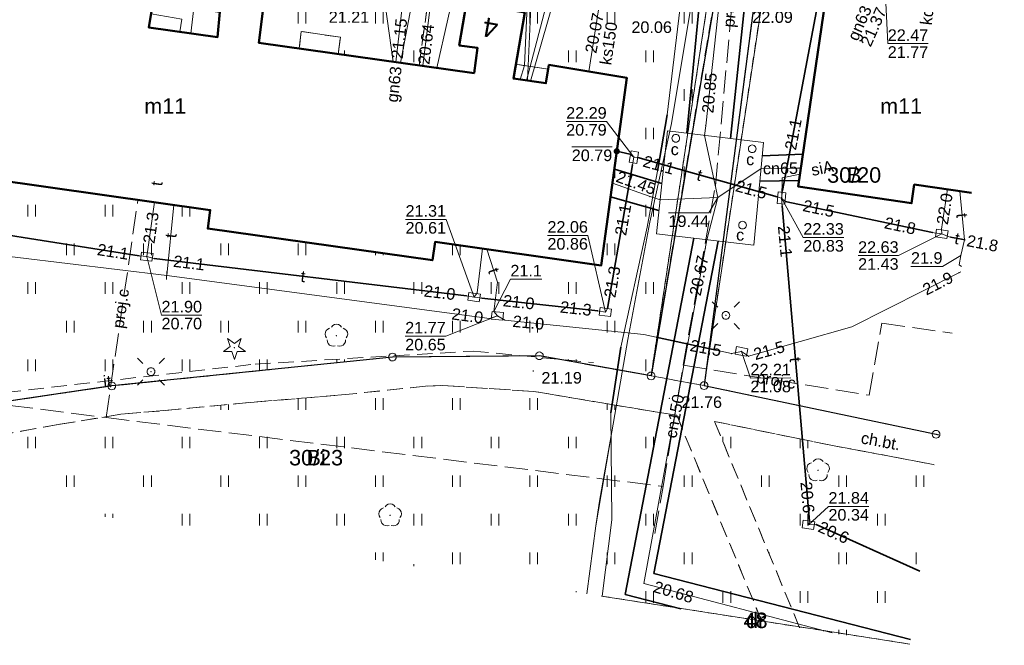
# Model space of a CAD drawing. Extents: x 7395144 to 7395446, y 6007497 to 6007827.
# Tile 15 of 62: x 7395374 to 7395438, y 6007497 to 6007538. Entities that reach past the tile are written whole.
import ezdxf
from ezdxf.enums import TextEntityAlignment as Align

# ---------------------------------------------------------------- set-up
doc = ezdxf.new("R2010")
doc.units = 0
doc.header["$PDSIZE"] = 0.75
for name, pattern in [('PRZER1-1', [2, 1, -1]), ('PRZER2-1', [3, 2, -1]), ('PRZER3-1', [4, 3, -1])]:
    doc.linetypes.add(name, pattern=pattern)
doc.layers.get('0').update_dxf_attribs({"linetype": 'CONTINUOUS', "lineweight": 13})
for name, color, linetype, lineweight in [('GEPADR_O', 7, 'CONTINUOUS', 18), ('GEPPGD', 7, 'CONTINUOUS', 18), ('GESBZO', 7, 'CONTINUOUS', 50), ('GESBZO_O', 7, 'CONTINUOUS', 50), ('GESDZI', 7, 'CONTINUOUS', 18), ('GESDZI_O', 7, 'CONTINUOUS', 18), ('GSLKRW', 7, 'CONTINUOUS', 25), ('GSLTZI', 7, 'PRZER2-1', 18), ('GSLTZI_O', 7, 'PRZER2-1', 18), ('GSPWPS', 7, 'CONTINUOUS', 13), ('GSPWPS_O', 7, 'CONTINUOUS', 13), ('GSSIIN', 7, 'CONTINUOUS', 18), ('GSSKOD', 7, 'PRZER2-1', 18), ('GSSKOD_O', 7, 'PRZER2-1', 18), ('GSSUTR', 7, 'PRZER2-1', 18), ('GULLOB', 7, 'CONTINUOUS', 35), ('GULSPR', 7, 'CONTINUOUS', 18), ('GULSPR_O', 7, 'CONTINUOUS', 18), ('GUPELA', 7, 'CONTINUOUS', 18), ('GUPIKP', 7, 'CONTINUOUS', 18), ('GUPIWZ', 7, 'CONTINUOUS', 18), ('GUPIWZ_O', 7, 'CONTINUOUS', 18), ('GUPPRZ', 7, 'CONTINUOUS', 18), ('GUPPRZ_O', 7, 'CONTINUOUS', 18), ('GUPZCP', 7, 'CONTINUOUS', 18), ('GUSIKP', 7, 'CONTINUOUS', 18)]:
    doc.layers.add(name, color=color, linetype=linetype, lineweight=lineweight)
for name, color, linetype, lineweight, true_color in [('GESUZY', 7, 'PRZER1-1', 18, 0x008000), ('GESUZY_O', 7, 'PRZER1-1', 18, 0x008000), ('GSPRDI', 7, 'CONTINUOUS', 18, 0x008000), ('GSPRDL', 7, 'CONTINUOUS', 18, 0x008000), ('GULCPR', 7, 'CONTINUOUS', 18, 0xd200d2), ('GULCPR_O', 7, 'CONTINUOUS', 18, 0xd200d2), ('GULEPR', 1, 'CONTINUOUS', 18, 0xff0000), ('GULGPR', 7, 'CONTINUOUS', 18, 0xbfbf00), ('GULGPR_O', 7, 'CONTINUOUS', 18, 0xbfbf00), ('GULKPR', 7, 'CONTINUOUS', 18, 0x803300), ('GULKPR_O', 7, 'CONTINUOUS', 18, 0x803300), ('GULTPR', 7, 'CONTINUOUS', 18, 0xff9100), ('GULTPR_O', 7, 'CONTINUOUS', 18, 0xff9100), ('GULWPR', 5, 'CONTINUOUS', 18, 0x0000ff), ('GUPTUT', 7, 'CONTINUOUS', 18, 0xff9100)]:
    doc.layers.add(name, color=color, linetype=linetype, lineweight=lineweight, true_color=true_color)
doc.styles.add('GEO-INFO', font='arial.ttf')
pattern_1 = [(90, (7390000, 6000000), (-2.5, 2.5), [0.75, -4.25]), (90, (7390000.5, 6000000), (-2.5, 2.5), [0.75, -4.25])]

# ---------------------------------------------------------------- blocks, each defined once
blk = doc.blocks.new('KOLO')
blk.add_hatch(color=0).paths.add_polyline_path([(-0.5, 0), (-0.482963, -0.12941), (-0.433013, -0.25), (-0.353553, -0.353553), (-0.25, -0.433013), (-0.12941, -0.482963), (0, -0.5), (0.12941, -0.482963), (0.25, -0.433013), (0.353553, -0.353553), (0.433013, -0.25), (0.482963, -0.12941), (0.5, 0), (0.482963, 0.12941), (0.433013, 0.25), (0.353553, 0.353553), (0.25, 0.433013), (0.12941, 0.482963), (0, 0.5), (-0.12941, 0.482963), (-0.25, 0.433013), (-0.353553, 0.353553), (-0.433013, 0.25), (-0.482963, 0.12941)])
blk = doc.blocks.new('SPDLP')
blk.add_hatch(color=0).paths.add_polyline_path([(0, -0.09), (0.027812, -0.085595), (0.052901, -0.072812), (0.072812, -0.052901), (0.085595, -0.027812), (0.09, 0), (0.085595, 0.027812), (0.072812, 0.052901), (0.052901, 0.072812), (0.027812, 0.085595), (0, 0.09), (-0.027812, 0.085595), (-0.052901, 0.072812), (-0.072812, 0.052901), (-0.085595, 0.027812), (-0.09, 0), (-0.085595, -0.027812), (-0.072812, -0.052901), (-0.052901, -0.072812), (-0.027812, -0.085595)])
at = {"color": 0}
for points in [[(-0.648554, 1.126667), (-0.481106, 1.325358), (-0.255912, 1.454989), (0, 1.5), (0.255912, 1.454989), (0.481106, 1.325358), (0.648554, 1.126667)], [(-1.271938, -0.268652), (-1.40916, -0.048001), (-1.462858, 0.20623), (-1.426585, 0.463525), (-1.304695, 0.693003), (-1.11182, 0.867117), (-0.871109, 0.964971)], [(0.871109, 0.964971), (1.11182, 0.867117), (1.304695, 0.693003), (1.426585, 0.463525), (1.462858, 0.20623), (1.40916, -0.048001), (1.271938, -0.268652)], [(-0.137547, -1.292703), (-0.389802, -1.355024), (-0.648184, -1.327532), (-0.881678, -1.213525), (-1.062258, -1.026689), (-1.168249, -0.78945), (-1.186929, -0.530282)], [(1.186929, -0.530282), (1.168249, -0.78945), (1.062258, -1.026689), (0.881678, -1.213525), (0.648184, -1.327532), (0.389802, -1.355024), (0.137547, -1.292703)]]:
    blk.add_lwpolyline(points, dxfattribs=at)
blk = doc.blocks.new('SPDIP')
blk.add_hatch(color=0).paths.add_polyline_path([(0, -0.09), (0.027812, -0.085595), (0.052901, -0.072812), (0.072812, -0.052901), (0.085595, -0.027812), (0.09, 0), (0.085595, 0.027812), (0.072812, 0.052901), (0.052901, 0.072812), (0.027812, 0.085595), (0, 0.09), (-0.027812, 0.085595), (-0.052901, 0.072812), (-0.072812, 0.052901), (-0.085595, 0.027812), (-0.09, 0), (-0.085595, -0.027812), (-0.072812, -0.052901), (-0.052901, -0.072812), (-0.027812, -0.085595)])
at = {"color": 0}
blk.add_lwpolyline([(0.544942, 0.177062), (1.426676, -0.463555), (0.336792, -0.463555), (0, -1.500096), (-0.336792, -0.463555), (-1.426676, -0.463555), (-0.544942, 0.177062), (-0.881734, 1.213603), (0, 0.572986), (0.881734, 1.213603)], close=True, dxfattribs=at)
blk = doc.blocks.new('SUEO')
blk.add_hatch(color=0).paths.add_polyline_path([(-0.002174, 0.089974), (0.023762, 0.086807), (0.042561, 0.0793), (0.060131, 0.066965), (0.076266, 0.047786), (0.086234, 0.025762), (0.089972, 0.002226), (0.088646, -0.015553), (0.081114, -0.038994), (0.066834, -0.060276), (0.049699, -0.075033), (0.027576, -0.085671), (0.004027, -0.08991), (-0.019639, -0.087831), (-0.040932, -0.080154), (-0.059082, -0.067892), (-0.073734, -0.051607), (-0.08374, -0.032979), (-0.089221, -0.011817), (-0.089063, 0.012951), (-0.082571, 0.035806), (-0.069528, 0.057148), (-0.048957, 0.075519), (-0.026898, 0.085887)])
at = {"color": 0}
for points in [[(-1.767767, 1.767767), (-1.06066, 1.06066)], [(1.767767, 1.767767), (1.06066, 1.06066)], [(-1.767767, -1.767767), (-1.06066, -1.06066)], [(1.767767, -1.767767), (1.06066, -1.06066)]]:
    blk.add_lwpolyline(points, dxfattribs=at)
blk = doc.blocks.new('POINT')
at = {"color": 0}
blk.add_point((0, 0), dxfattribs=at)
blk = doc.blocks.new('OKRAG_PELNY')
at = {"color": 0}
blk.add_lwpolyline([(0, 0.5), (0.12941, 0.482963), (0.25, 0.433013), (0.353553, 0.353553), (0.433013, 0.25), (0.482963, 0.12941), (0.5, 0), (0.482963, -0.12941), (0.433013, -0.25), (0.353553, -0.353553), (0.25, -0.433013), (0.12941, -0.482963), (0, -0.5), (-0.12941, -0.482963), (-0.25, -0.433013), (-0.353553, -0.353553), (-0.433013, -0.25), (-0.482963, -0.12941), (-0.5, 0), (-0.482963, 0.12941), (-0.433013, 0.25), (-0.353553, 0.353553), (-0.25, 0.433013), (-0.12941, 0.482963)], close=True, dxfattribs=at)
blk = doc.blocks.new('PROSTOKAT1_5-1_PELNY')
at = {"color": 0}
blk.add_lwpolyline([(0.75, -0.5), (-0.75, -0.5), (-0.75, 0.5), (0.75, 0.5)], close=True, dxfattribs=at)
blk = doc.blocks.new('PION_C')
at = {"color": 0}
blk.add_lwpolyline([(0, 0.5), (0, -0.5)], dxfattribs=at)
blk = doc.blocks.new('EPPGN')
blk.add_hatch(color=0).paths.add_polyline_path([(0, -0.09), (0.027812, -0.085595), (0.052901, -0.072812), (0.072812, -0.052901), (0.085595, -0.027812), (0.09, 0), (0.085595, 0.027812), (0.072812, 0.052901), (0.052901, 0.072812), (0.027812, 0.085595), (0, 0.09), (-0.027812, 0.085595), (-0.052901, 0.072812), (-0.072812, 0.052901), (-0.085595, 0.027812), (-0.09, 0), (-0.085595, -0.027812), (-0.072812, -0.052901), (-0.052901, -0.072812), (-0.027812, -0.085595)])
blk = doc.blocks.new('EPPGS')
at = {"color": 0}
blk.add_lwpolyline([(0, 0.5), (0.154508, 0.475528), (0.293893, 0.404508), (0.404508, 0.293893), (0.475528, 0.154508), (0.5, 0), (0.475528, -0.154508), (0.404508, -0.293893), (0.293893, -0.404508), (0.154508, -0.475528), (0, -0.5), (-0.154508, -0.475528), (-0.293893, -0.404508), (-0.404508, -0.293893), (-0.475528, -0.154508), (-0.5, 0), (-0.475528, 0.154508), (-0.404508, 0.293893), (-0.293893, 0.404508), (-0.154508, 0.475528)], close=True, dxfattribs=at)

msp = doc.modelspace()

# ---------------------------------------------------------------- hatches: boundary and pattern name
at = {"layer": 'GSSUTR', "linetype": 'Continuous', "lineweight": 18}
h = msp.add_hatch(dxfattribs=at)
h.set_pattern_fill('PTTU04', scale=0.5, style=0)
h.set_pattern_definition(pattern_1)
h.paths.add_polyline_path([(7395408.11, 6007544.69), (7395407.82, 6007544.43), (7395407.17, 6007538.22), (7395406.598, 6007534.86), (7395408.694, 6007534.549), (7395408.74, 6007534.82), (7395413.78, 6007533.99), (7395412.12, 6007521.84), (7395401.37, 6007523.36), (7395401.2, 6007522.17), (7395386.65, 6007524.23), (7395386.82, 6007525.42), (7395365.66, 6007528.42), (7395365.5, 6007527.24), (7395356.93, 6007528.45), (7395358.76, 6007540.72), (7395364.471, 6007539.914), (7395365.433, 6007546.082), (7395365.472, 6007546.236), (7395366.56, 6007550.56), (7395364.62, 6007550.82), (7395356.201, 6007543.449), (7395353.857, 6007541.397), (7395352.588, 6007532.833), (7395352.05, 6007529.2), (7395351.887, 6007528.09), (7395350.87, 6007521.16), (7395350.53, 6007520.29), (7395351.91, 6007519.31), (7395353.16, 6007517.86), (7395353.86, 6007516.15), (7395353.95, 6007513.81), (7395353.12, 6007512.03), (7395351.6, 6007510.18), (7395351.503, 6007510.131), (7395353.382, 6007509.83), (7395359.8, 6007510.99), (7395380.44, 6007514.04), (7395398.61, 6007515.91), (7395408.12, 6007515.99), (7395415.35, 6007514.69), (7395419.51, 6007539.38), (7395419.96, 6007543.05)], flags=0)
h = msp.add_hatch(dxfattribs=at)
h.set_pattern_fill('PTTU04', scale=0.5, style=0)
h.set_pattern_definition(pattern_1)
h.paths.add_polyline_path([(7395391.45, 6007547.07), (7395390.5, 6007540.56), (7395389.96, 6007536.24), (7395392.569, 6007535.875), (7395392.71, 6007536.98), (7395395.24, 6007536.61), (7395395.09, 6007535.522), (7395400.338, 6007534.787), (7395401.26, 6007541.531), (7395403.283, 6007543.284), (7395404.41, 6007545.29)], flags=0)
h = msp.add_hatch(dxfattribs=at)
h.set_pattern_fill('PTTU04', scale=0.5, style=0)
h.set_pattern_definition(pattern_1)
h.paths.add_polyline_path([(7395417.012, 6007512.137), (7395412.52, 6007512.882), (7395407.755, 6007513.685), (7395401.874, 6007514.062), (7395400.752, 6007514.017), (7395395.307, 6007513.456), (7395389.406, 6007512.969), (7395383.809, 6007512.442), (7395381.025, 6007512.202), (7395376.973, 6007511.544), (7395368.655, 6007510.036), (7395360.762, 6007508.651), (7395422.524, 6007498.778)], flags=0)
h = msp.add_hatch(dxfattribs=at)
h.set_pattern_fill('PTTU04', scale=0.5, style=0)
h.set_pattern_definition(pattern_1)
h.paths.add_polyline_path([(7395433.604, 6007508.957), (7395430.682, 6007509.513), (7395427.307, 6007510.143), (7395424.438, 6007510.722), (7395419.458, 6007511.737), (7395424.966, 6007498.387), (7395432.081, 6007497.25), (7395433.683, 6007508.941)], flags=0)

# ---------------------------------------------------------------- linework, layer by layer
at = {"color": 7, "linetype": 'Continuous', "lineweight": 13, "elevation": 100, "flags": 128}
msp.add_lwpolyline([(7395400, 6007502.378), (7395400, 6007502.5)], dxfattribs=at)
at = {"layer": 'GESBZO', "color": 7, "linetype": 'Continuous', "lineweight": 50, "elevation": 10.18}
for points in [[(7395373.13, 6007539.9), (7395383.03, 6007538.43), (7395382.85, 6007537.24), (7395387.29, 6007536.62), (7395387.43, 6007538.26), (7395386.24, 6007538.42), (7395386.67, 6007541.2), (7395390.5, 6007540.56), (7395389.96, 6007536.24), (7395403.89, 6007534.29), (7395404.12, 6007535.92), (7395402.93, 6007536.07), (7395403.41, 6007538.84), (7395407.17, 6007538.22), (7395406.44, 6007533.93), (7395408.54, 6007533.63), (7395408.74, 6007534.82), (7395413.78, 6007533.99), (7395412.12, 6007521.84), (7395401.37, 6007523.36), (7395401.2, 6007522.17), (7395386.65, 6007524.23), (7395386.82, 6007525.42), (7395365.66, 6007528.42)], [(7395436.097, 6007526.548), (7395432.39, 6007527.07), (7395432.21, 6007525.87), (7395424.88, 6007526.94), (7395426.63, 6007539.05)]]:
    msp.add_lwpolyline(points, dxfattribs=at)
at = {"layer": 'GESDZI', "color": 7, "linetype": 'Continuous', "lineweight": 18, "elevation": 10.22}
for points in [[(7395353.382, 6007509.83), (7395359.8, 6007510.99), (7395380.44, 6007514.04), (7395398.61, 6007515.91), (7395408.12, 6007515.99), (7395415.35, 6007514.69), (7395419.85, 6007544.46), (7395355.62, 6007553.56), (7395350.74, 6007520.3), (7395346.562, 6007510.921)], [(7395353.382, 6007509.83), (7395359.8, 6007510.99), (7395380.44, 6007514.04), (7395398.61, 6007515.91), (7395408.12, 6007515.99), (7395415.35, 6007514.69), (7395419.85, 6007544.46), (7395423.31, 6007544.09), (7395418.78, 6007514.06), (7395433.8, 6007510.91), (7395433.948, 6007510.871)], [(7395423.31, 6007544.09), (7395418.78, 6007514.06), (7395433.8, 6007510.91), (7395433.948, 6007510.871)], [(7395412.136, 6007500.438), (7395426.51, 6007498.2), (7395432.092, 6007497.332)], [(7395432.092, 6007497.332), (7395426.51, 6007498.2), (7395412.136, 6007500.438)]]:
    msp.add_lwpolyline(points, dxfattribs=at)
at = {"layer": 'GESUZY', "color": 96, "linetype": 'PRZER1-1', "lineweight": 18, "ltscale": 0.5, "true_color": 0x008000, "elevation": 10.08}
for points in [[(7395346.562, 6007510.921), (7395350.74, 6007520.3), (7395355.62, 6007553.56), (7395419.85, 6007544.46), (7395415.35, 6007514.69), (7395408.12, 6007515.99), (7395398.61, 6007515.91), (7395380.44, 6007514.04), (7395359.8, 6007510.99), (7395353.382, 6007509.83)], [(7395353.382, 6007509.83), (7395359.8, 6007510.99), (7395380.44, 6007514.04), (7395398.61, 6007515.91), (7395408.12, 6007515.99), (7395415.35, 6007514.69), (7395419.85, 6007544.46), (7395423.31, 6007544.09), (7395418.78, 6007514.06), (7395433.8, 6007510.91), (7395433.948, 6007510.871)], [(7395433.948, 6007510.871), (7395433.8, 6007510.91), (7395418.78, 6007514.06), (7395423.31, 6007544.09), (7395438.215, 6007542.003)], [(7395432.092, 6007497.332), (7395426.51, 6007498.2), (7395412.136, 6007500.438)], [(7395412.136, 6007500.438), (7395426.51, 6007498.2), (7395432.092, 6007497.332)]]:
    msp.add_lwpolyline(points, dxfattribs=at)
at = {"layer": 'GSLKRW', "color": 7, "linetype": 'Continuous', "lineweight": 25, "elevation": 10.18}
for points in [[(7395419.51, 6007539.38), (7395415.35, 6007514.69), (7395408.12, 6007515.99), (7395398.61, 6007515.91), (7395380.44, 6007514.04), (7395359.8, 6007510.99), (7395353.382, 6007509.83)], [(7395422.05, 6007539.02), (7395418.784, 6007514.065), (7395433.8, 6007510.91), (7395433.948, 6007510.871)]]:
    msp.add_lwpolyline(points, dxfattribs=at)
at = {"layer": 'GSLTZI', "color": 7, "linetype": 'PRZER2-1', "lineweight": 18, "ltscale": 0.5, "elevation": 10.1}
msp.add_lwpolyline([(7395370.57, 6007513.28), (7395389.72, 6007515.45), (7395403.84, 6007516.3), (7395411.63, 6007515.55)], dxfattribs=at)
at = {"layer": 'GSSIIN', "color": 7, "linetype": 'Continuous', "lineweight": 18, "elevation": 10.18}
for points in [[(7395382.983, 6007538.12), (7395384.97, 6007537.79), (7395384.85, 6007536.961), (7395382.85, 6007537.24)], [(7395392.569, 6007535.875), (7395392.71, 6007536.98), (7395395.24, 6007536.61), (7395395.09, 6007535.522)], [(7395406.598, 6007534.86), (7395408.694, 6007534.549), (7395408.54, 6007533.63), (7395406.44, 6007533.93)]]:
    msp.add_lwpolyline(points, close=True, dxfattribs=at)
at = {"layer": 'GSSKOD', "color": 7, "linetype": 'PRZER2-1', "lineweight": 18, "ltscale": 0.5, "elevation": 10.18}
for points in [[(7395403.41, 6007538.84), (7395402.93, 6007536.07), (7395404.12, 6007535.92), (7395403.89, 6007534.29), (7395400.338, 6007534.787), (7395401.26, 6007541.531)], [(7395422.05, 6007539.02), (7395418.784, 6007514.065), (7395415.35, 6007514.69), (7395419.51, 6007539.38)], [(7395387.43, 6007538.26), (7395387.29, 6007536.62), (7395384.85, 6007536.961), (7395384.97, 6007537.79)], [(7395353.382, 6007509.83), (7395359.8, 6007510.99), (7395380.44, 6007514.04), (7395398.61, 6007515.91), (7395408.12, 6007515.99), (7395415.35, 6007514.69), (7395418.784, 6007514.065), (7395433.8, 6007510.91), (7395433.948, 6007510.871)], [(7395422.524, 6007498.778), (7395417.012, 6007512.137), (7395412.52, 6007512.882), (7395407.755, 6007513.685), (7395401.874, 6007514.062), (7395400.752, 6007514.017), (7395395.307, 6007513.456), (7395389.406, 6007512.969), (7395383.809, 6007512.442), (7395381.025, 6007512.202), (7395376.973, 6007511.544), (7395368.655, 6007510.036), (7395360.762, 6007508.651)], [(7395433.683, 6007508.941), (7395433.604, 6007508.957), (7395430.682, 6007509.513), (7395427.307, 6007510.143), (7395424.438, 6007510.722), (7395419.458, 6007511.737), (7395424.966, 6007498.387)]]:
    msp.add_lwpolyline(points, dxfattribs=at)
at = {"layer": 'GSSUTR', "color": 7, "linetype": 'PRZER2-1', "lineweight": 18, "ltscale": 0.5, "elevation": 10.1}
msp.add_lwpolyline([(7395391.45, 6007547.07), (7395404.41, 6007545.29), (7395403.283, 6007543.284), (7395401.26, 6007541.531), (7395400.338, 6007534.787), (7395395.09, 6007535.522), (7395395.24, 6007536.61), (7395392.71, 6007536.98), (7395392.569, 6007535.875), (7395389.96, 6007536.24), (7395390.5, 6007540.56)], close=True, dxfattribs=at)
for points in [[(7395365.66, 6007528.42), (7395386.82, 6007525.42), (7395386.65, 6007524.23), (7395401.2, 6007522.17), (7395401.37, 6007523.36), (7395412.12, 6007521.84), (7395413.78, 6007533.99), (7395408.74, 6007534.82), (7395408.694, 6007534.549), (7395406.598, 6007534.86), (7395407.17, 6007538.22), (7395407.82, 6007544.43), (7395408.11, 6007544.69), (7395419.96, 6007543.05), (7395419.51, 6007539.38), (7395415.35, 6007514.69), (7395408.12, 6007515.99), (7395398.61, 6007515.91), (7395380.44, 6007514.04), (7395359.8, 6007510.99)], [(7395360.762, 6007508.651), (7395368.655, 6007510.036), (7395376.973, 6007511.544), (7395381.025, 6007512.202), (7395383.809, 6007512.442), (7395389.406, 6007512.969), (7395395.307, 6007513.456), (7395400.752, 6007514.017), (7395401.874, 6007514.062), (7395407.755, 6007513.685), (7395412.52, 6007512.882), (7395417.012, 6007512.137), (7395422.524, 6007498.778)], [(7395424.966, 6007498.387), (7395419.458, 6007511.737), (7395424.438, 6007510.722), (7395427.307, 6007510.143), (7395430.682, 6007509.513), (7395433.604, 6007508.957), (7395433.683, 6007508.941)]]:
    msp.add_lwpolyline(points, dxfattribs=at)
at = {"layer": 'GULCPR', "color": 212, "linetype": 'PRZER3-1', "lineweight": 18, "ltscale": 0.5, "true_color": 0xd200d2, "elevation": 10.14}
for points in [[(7395178.634, 6007683.966), (7395173.023, 6007681.425), (7395185.956, 6007654.314), (7395190.452, 6007644.89), (7395200.138, 6007624.587), (7395206.192, 6007628.173), (7395210.754, 6007618.983), (7395228.307, 6007583.624), (7395233.082, 6007574.006), (7395255.296, 6007529.257), (7395260.792, 6007532.846), (7395263.582, 6007528.663), (7395271.384, 6007527.775), (7395272.212, 6007534.224), (7395294.629, 6007530.743), (7395314.81, 6007527.608), (7395317.45, 6007527.198), (7395316.341, 6007520.072), (7395367.887, 6007513.536), (7395380.072, 6007511.986), (7395416.124, 6007507.539)], [(7395178.634, 6007683.966), (7395173.023, 6007681.425), (7395185.956, 6007654.314), (7395190.452, 6007644.89), (7395200.138, 6007624.587), (7395206.192, 6007628.173), (7395210.754, 6007618.983), (7395228.307, 6007583.624), (7395233.082, 6007574.006), (7395255.296, 6007529.257), (7395260.792, 6007532.846), (7395263.582, 6007528.663), (7395271.384, 6007527.775), (7395272.212, 6007534.224), (7395294.629, 6007530.743), (7395314.81, 6007527.608), (7395317.45, 6007527.198), (7395316.341, 6007520.072), (7395367.887, 6007513.536), (7395380.072, 6007511.986), (7395416.124, 6007507.539)], [(7395415.591, 6007504.481), (7395416.124, 6007507.539), (7395417.428, 6007515.38), (7395419.517, 6007526.992), (7395421.62, 6007550.048), (7395413.523, 6007551.076), (7395414.196, 6007556.198), (7395414.448, 6007557.66), (7395414.682, 6007559.057), (7395419.267, 6007558.279), (7395420.886, 6007567.624), (7395424.185, 6007586.654), (7395418.825, 6007587.595), (7395419.622, 6007591.792)], [(7395415.591, 6007504.481), (7395416.124, 6007507.539), (7395417.428, 6007515.38), (7395419.517, 6007526.992), (7395421.62, 6007550.048), (7395413.523, 6007551.076), (7395414.196, 6007556.198), (7395414.448, 6007557.66), (7395414.682, 6007559.057), (7395419.267, 6007558.279), (7395420.886, 6007567.624), (7395424.185, 6007586.654), (7395418.825, 6007587.595), (7395419.622, 6007591.792)], [(7395380.072, 6007511.986), (7395382.137, 6007526.084)], [(7395380.072, 6007511.986), (7395382.137, 6007526.084)], [(7395417.428, 6007515.38), (7395429.464, 6007513.439), (7395430.283, 6007518.092), (7395434.85, 6007517.451)], [(7395417.428, 6007515.38), (7395429.464, 6007513.439), (7395430.283, 6007518.092), (7395434.85, 6007517.451)]]:
    msp.add_lwpolyline(points, dxfattribs=at)
at = {"layer": 'GULCPR', "color": 212, "linetype": 'Continuous', "lineweight": 18, "true_color": 0xd200d2, "elevation": 10.14}
for points in [[(7395414.999, 6007560.86), (7395413.597, 6007552.72), (7395421.189, 6007551.925), (7395418.891, 6007530.879), (7395418.815, 6007530.257), (7395419.68, 6007526.234)], [(7395419.68, 6007526.234), (7395422.467, 6007528.111), (7395424.861, 6007528.141), (7395425.054, 6007528.143)], [(7395412.849, 6007527.175), (7395415.282, 6007526.299), (7395415.933, 6007526.092), (7395419.68, 6007526.234)], [(7395427.071, 6007498.051), (7395414.887, 6007501.251), (7395418.855, 6007522.915), (7395418.951, 6007523.501), (7395419.68, 6007526.234)]]:
    msp.add_lwpolyline(points, dxfattribs=at)
at = {"layer": 'GULEPR', "color": 1, "linetype": 'Continuous', "lineweight": 18, "true_color": 0xff0000, "elevation": 10.14}
for points in [[(7395407.351, 6007533.8), (7395407.658, 6007540.472), (7395407.268, 6007540.796), (7395401.658, 6007542.046), (7395400.941, 6007542.192), (7395398.394, 6007542.706), (7395395.437, 6007543.303), (7395394.034, 6007543.704), (7395393.757, 6007544.787), (7395393.75, 6007545.653), (7395394.304, 6007550.08), (7395395.247, 6007557.185), (7395396.234, 6007564.62), (7395397.019, 6007570.105), (7395397.974, 6007576.956), (7395398.529, 6007580.899), (7395399.128, 6007585.196), (7395399.963, 6007588.617), (7395400.292, 6007589.109), (7395400.772, 6007589.543), (7395401.57, 6007589.732), (7395402.359, 6007589.718), (7395402.638, 6007589.67)], [(7395407.351, 6007533.8), (7395407.658, 6007540.472), (7395407.268, 6007540.796), (7395401.658, 6007542.046), (7395400.941, 6007542.192), (7395398.394, 6007542.706), (7395395.437, 6007543.303), (7395394.034, 6007543.704), (7395393.757, 6007544.787), (7395393.75, 6007545.653), (7395394.304, 6007550.08), (7395395.247, 6007557.185), (7395396.234, 6007564.62), (7395397.019, 6007570.105), (7395397.974, 6007576.956), (7395398.529, 6007580.899), (7395399.128, 6007585.196), (7395399.963, 6007588.617), (7395400.292, 6007589.109), (7395400.772, 6007589.543), (7395401.57, 6007589.732), (7395402.359, 6007589.718), (7395402.638, 6007589.67)], [(7395411.181, 6007500.591), (7395411.769, 6007504.98), (7395412.806, 6007511.071), (7395413.854, 6007517.044), (7395415.279, 6007524.634), (7395416.67, 6007531.03), (7395417.947, 6007538.679), (7395418.123, 6007541.674), (7395412.975, 6007542.43), (7395411.255, 6007542.683), (7395402.183, 6007543.904), (7395393.098, 6007545.33), (7395393.339, 6007547.608), (7395394.297, 6007554.968), (7395395.07, 6007561.242), (7395396.034, 6007568.729), (7395397.076, 6007576.797), (7395397.759, 6007581.753), (7395398.279, 6007581.981), (7395399.014, 6007581.918), (7395400.404, 6007581.747), (7395403.896, 6007581.459), (7395407.502, 6007581.165)], [(7395423.022, 6007547.003), (7395421.352, 6007547.188), (7395417.436, 6007547.717), (7395415.062, 6007548.066), (7395414.009, 6007547.864), (7395412.787, 6007547.34), (7395411.942, 6007546.722), (7395411.322, 6007546.039), (7395410.869, 6007545.12), (7395409.742, 6007541.435), (7395407.55, 6007533.771)], [(7395423.022, 6007547.003), (7395421.352, 6007547.188), (7395417.436, 6007547.717), (7395415.062, 6007548.066), (7395414.009, 6007547.864), (7395412.787, 6007547.34), (7395411.942, 6007546.722), (7395411.322, 6007546.039), (7395410.869, 6007545.12), (7395409.742, 6007541.435), (7395407.55, 6007533.771)], [(7395406.875, 6007533.868), (7395407.165, 6007534.778), (7395407.395, 6007540.127), (7395407.416, 6007540.328), (7395407.167, 6007540.637), (7395404.543, 6007541.203), (7395402.433, 6007541.67), (7395398.639, 6007542.46), (7395393.723, 6007543.523), (7395391.438, 6007544.205), (7395389.85, 6007544.639), (7395386.183, 6007545.452), (7395384.39, 6007545.88), (7395382.149, 6007546.381), (7395378.708, 6007546.856), (7395375.508, 6007547.304), (7395373.756, 6007547.528), (7395373.407, 6007547.334), (7395372.739, 6007543.396), (7395372.271, 6007540.661), (7395372.056, 6007540.335), (7395371.794, 6007538.877)], [(7395409.346, 6007541.658), (7395408.957, 6007540.183), (7395408.296, 6007537.67), (7395407.28, 6007533.81)], [(7395412.187, 6007500.43), (7395412.805, 6007505.377), (7395412.754, 6007512.292), (7395413.395, 6007516.543), (7395415.105, 6007524.319), (7395415.798, 6007528.066), (7395416.397, 6007531.579), (7395417.524, 6007540.9)], [(7395417.947, 6007538.679), (7395416.67, 6007531.03), (7395415.279, 6007524.634), (7395413.854, 6007517.044), (7395412.806, 6007511.071), (7395412.238, 6007507.821), (7395411.996, 6007506.446), (7395411.769, 6007504.98), (7395411.181, 6007500.591)]]:
    msp.add_lwpolyline(points, dxfattribs=at)
at = {"layer": 'GULGPR', "color": 52, "linetype": 'Continuous', "lineweight": 18, "true_color": 0xbfbf00, "elevation": 10.14}
for points in [[(7395400.576, 6007534.753), (7395401.697, 6007543.791), (7395402.577, 6007549.874), (7395403.666, 6007557.419), (7395403.724, 6007557.819)], [(7395399.53, 6007540.81), (7395399.42, 6007540.08), (7395398.835, 6007534.998)]]:
    msp.add_lwpolyline(points, dxfattribs=at)
at = {"layer": 'GULKPR', "color": 36, "linetype": 'Continuous', "lineweight": 18, "true_color": 0x803300, "elevation": 10.14}
for points in [[(7395396.465, 6007550.81), (7395398.661, 6007535.022)], [(7395387.1, 6007549.864), (7395385.562, 6007536.861)], [(7395404.324, 6007547.256), (7395401.482, 6007534.627)], [(7395412.047, 6007539.103), (7395411.327, 6007534.394)]]:
    msp.add_lwpolyline(points, dxfattribs=at)
at = {"layer": 'GULLOB', "color": 7, "linetype": 'Continuous', "lineweight": 35, "elevation": 10.12}
for points in [[(7395417.673, 6007530.392), (7395419.603, 6007550.464), (7395411.961, 6007551.274), (7395413.668, 6007561.082)], [(7395416.331, 6007560.638), (7395415.232, 6007554.167), (7395422.774, 6007553.386), (7395422.468, 6007549.254), (7395421.749, 6007541.884), (7395420.501, 6007530.056)], [(7395423.854, 6007526.695), (7395429.297, 6007555.442)], [(7395415.798, 6007528.066), (7395416.397, 6007531.579)], [(7395413.973, 6007529.045), (7395413.129, 6007529.229)], [(7395425.183, 6007529.038), (7395422.545, 6007528.925)], [(7395412.537, 6007519.055), (7395414.14, 6007528.36)], [(7395414.488, 6007528.819), (7395423.502, 6007526.284)], [(7395412.972, 6007528.075), (7395416.045, 6007527.148)], [(7395422.39, 6007527.297), (7395424.936, 6007527.328)], [(7395415.858, 6007525.389), (7395412.726, 6007526.275)], [(7395425.611, 6007505.291), (7395423.833, 6007525.693)], [(7395424.019, 6007525.987), (7395433.573, 6007523.962)], [(7395366.637, 6007524.921), (7395382.211, 6007522.468)], [(7395417.272, 6007499.617), (7395413.682, 6007500.547), (7395418.127, 6007523.598)], [(7395419.687, 6007523.414), (7395415.53, 6007501.906), (7395432.133, 6007497.631)], [(7395434.742, 6007523.677), (7395435.678, 6007523.494)], [(7395383.195, 6007522.281), (7395403.4, 6007519.876)], [(7395404.389, 6007519.731), (7395411.897, 6007518.899)], [(7395415.674, 6007517.198), (7395419.574, 6007516.347)], [(7395412.754, 6007512.292), (7395413.395, 6007516.543)], [(7395432.738, 6007502.047), (7395426.043, 6007505.071)]]:
    msp.add_lwpolyline(points, dxfattribs=at)
at = {"layer": 'GULSPR', "color": 7, "linetype": 'Continuous', "lineweight": 18, "elevation": 10.14}
msp.add_lwpolyline([(7395424.997, 6007527.749), (7395423.84, 6007527.51), (7395423.81, 6007526.17)], dxfattribs=at)
at = {"layer": 'GULTPR', "color": 30, "linetype": 'Continuous', "lineweight": 18, "true_color": 0xff9100, "elevation": 10.14}
for points in [[(7395423.795, 6007526.197), (7395423.854, 6007526.695), (7395429.297, 6007555.442), (7395429.315, 6007555.748), (7395429.438, 6007556.029), (7395426.302, 6007566.673), (7395426.366, 6007566.916)], [(7395414.239, 6007528.851), (7395413.973, 6007529.045), (7395413.129, 6007529.229)], [(7395403.893, 6007519.786), (7395411.897, 6007518.899), (7395412.391, 6007518.823), (7395412.537, 6007519.055), (7395414.14, 6007528.36), (7395414.239, 6007528.851)], [(7395414.239, 6007528.851), (7395414.488, 6007528.819), (7395423.795, 6007526.197)], [(7395434.547, 6007526.766), (7395434.141, 6007524.193), (7395434.169, 6007523.886)], [(7395435.332, 6007526.656), (7395435.633, 6007523.491), (7395435.396, 6007522.489), (7395435.284, 6007521.868), (7395435.443, 6007521.777)], [(7395383.207, 6007525.932), (7395382.707, 6007522.408)], [(7395384.457, 6007525.755), (7395383.997, 6007521.187)], [(7395423.795, 6007526.197), (7395425.611, 6007505.291), (7395425.535, 6007505.05), (7395426.043, 6007505.071), (7395432.738, 6007502.046)], [(7395423.795, 6007526.197), (7395424.019, 6007525.987), (7395433.672, 6007523.942), (7395434.169, 6007523.886)], [(7395366.153, 6007525.075), (7395366.637, 6007524.921), (7395382.211, 6007522.468), (7395382.707, 6007522.408)], [(7395434.169, 6007523.886), (7395434.647, 6007523.695), (7395435.678, 6007523.493)], [(7395383.997, 6007521.187), (7395367.914, 6007523.126), (7395367.448, 6007523.405)], [(7395404.441, 6007522.926), (7395404.092, 6007520.062), (7395403.893, 6007519.786)], [(7395404.713, 6007522.887), (7395405.419, 6007520.759), (7395405.181, 6007518.85), (7395405.406, 6007518.576)], [(7395382.707, 6007522.408), (7395383.195, 6007522.281), (7395403.4, 6007519.876), (7395403.893, 6007519.786)], [(7395435.394, 6007521.422), (7395435.274, 6007521.368), (7395428.354, 6007517.862), (7395421.65, 6007515.965), (7395421.2, 6007516.275), (7395420.56, 6007516.132), (7395414.884, 6007517.37), (7395405.881, 6007518.299), (7395405.406, 6007518.576)], [(7395405.406, 6007518.576), (7395404.886, 6007518.395), (7395383.997, 6007521.187)]]:
    msp.add_lwpolyline(points, dxfattribs=at)
at = {"layer": 'GULWPR', "color": 5, "linetype": 'Continuous', "lineweight": 18, "true_color": 0x0000ff, "elevation": 10.14}
msp.add_lwpolyline([(7395399.122, 6007534.957), (7395399.642, 6007537.672), (7395400.131, 6007540.224), (7395400.748, 6007543.449), (7395402.6, 6007554.25)], dxfattribs=at)
at = {"layer": 'GUPPRZ_O', "color": 52, "linetype": 'Continuous', "lineweight": 9, "true_color": 0xbfbf00, "elevation": 10.8, "flags": 128}
for points in [[(7395433.29, 6007536.199), (7395430.669, 6007536.199), (7395430.48, 6007540.18)], [(7395430.669, 6007536.199), (7395433.29, 6007536.199)]]:
    msp.add_lwpolyline(points, dxfattribs=at)
at = {"layer": 'GUPPRZ_O', "color": 30, "linetype": 'Continuous', "lineweight": 9, "true_color": 0xff9100, "elevation": 10.8, "flags": 128}
for points in [[(7395409.854, 6007531.162), (7395412.474, 6007531.165), (7395414.239, 6007528.851)], [(7395409.854, 6007531.162), (7395412.474, 6007531.165)], [(7395410.216, 6007529.519), (7395412.836, 6007529.521)], [(7395427.826, 6007523.657), (7395425.205, 6007523.655), (7395423.795, 6007526.197)], [(7395399.458, 6007524.82), (7395402.078, 6007524.822), (7395403.893, 6007519.786)], [(7395399.458, 6007524.82), (7395402.078, 6007524.822)], [(7395408.641, 6007523.785), (7395411.261, 6007523.787), (7395412.391, 6007518.823)], [(7395408.641, 6007523.785), (7395411.261, 6007523.787)], [(7395428.75, 6007522.481), (7395431.371, 6007522.483), (7395434.169, 6007523.886)], [(7395425.205, 6007523.655), (7395427.826, 6007523.657)], [(7395386.281, 6007518.624), (7395383.661, 6007518.622), (7395382.707, 6007522.408)], [(7395428.75, 6007522.481), (7395431.371, 6007522.483)], [(7395432.173, 6007521.779), (7395434.212, 6007521.781), (7395435.396, 6007522.489)], [(7395408.281, 6007520.954), (7395406.243, 6007520.952), (7395405.181, 6007518.85)], [(7395383.661, 6007518.622), (7395386.281, 6007518.624)], [(7395399.433, 6007517.263), (7395402.054, 6007517.265), (7395405.406, 6007518.576)], [(7395399.433, 6007517.263), (7395402.054, 6007517.265)], [(7395424.401, 6007514.554), (7395421.78, 6007514.552), (7395421.2, 6007516.275)], [(7395421.78, 6007514.552), (7395424.401, 6007514.554)], [(7395429.452, 6007506.245), (7395426.831, 6007506.243), (7395425.535, 6007505.05)], [(7395426.831, 6007506.243), (7395429.452, 6007506.245)]]:
    msp.add_lwpolyline(points, dxfattribs=at)
at = {"layer": 'GUPPRZ_O', "color": 212, "linetype": 'Continuous', "lineweight": 9, "true_color": 0xd200d2, "elevation": 10.8, "flags": 128}
for points in [[(7395416.477, 6007525.253), (7395419.098, 6007525.255), (7395419.68, 6007526.234)], [(7395416.477, 6007525.253), (7395419.098, 6007525.255)]]:
    msp.add_lwpolyline(points, dxfattribs=at)
at = {"layer": 'GUSIKP', "color": 212, "linetype": 'Continuous', "lineweight": 18, "true_color": 0xd200d2, "elevation": 10.14}
msp.add_lwpolyline([(7395416.407, 6007530.543), (7395422.629, 6007529.803), (7395421.995, 6007523.142), (7395415.698, 6007523.885)], close=True, dxfattribs=at)

# ---------------------------------------------------------------- block references
at = {"layer": 'GEPPGD', "color": 7, "lineweight": 18, "xscale": 0.5, "yscale": 0.5}
for name, p in [('EPPGS', (7395398.61, 6007515.91, 10.24)), ('EPPGS', (7395408.12, 6007515.99, 10.24)), ('EPPGS', (7395415.35, 6007514.69, 10.24)), ('EPPGS', (7395380.44, 6007514.04, 10.24)), ('EPPGS', (7395418.78, 6007514.06, 10.24)), ('EPPGS', (7395433.8, 6007510.91, 10.24)), ('EPPGN', (7395426.51, 6007498.2, 10.24))]:
    msp.add_blockref(name, p, dxfattribs=at)
at = {"layer": 'GSPRDI', "color": 96, "lineweight": 18, "true_color": 0x008000, "xscale": 0.5, "yscale": 0.5}
msp.add_blockref('SPDIP', (7395388.38, 6007516.51, 10.12), dxfattribs=at)
at = {"layer": 'GSPRDL', "color": 96, "lineweight": 18, "true_color": 0x008000, "xscale": 0.5, "yscale": 0.5}
for p in [(7395394.98, 6007517.29, 10.12), (7395426.16, 6007508.58, 10.12), (7395398.46, 6007505.66, 10.12)]:
    msp.add_blockref('SPDLP', p, dxfattribs=at)
at = {"layer": 'GSPWPS', "color": 7, "lineweight": 13, "xscale": 0.09, "yscale": 0.09}
for p in [(7395407.722, 6007515.009, 10.08), (7395416.532, 6007513.237, 10.08)]:
    msp.add_blockref('KOLO', p, dxfattribs=at)
at = {"layer": 'GUPELA', "color": 7, "lineweight": 18, "xscale": 0.5, "yscale": 0.5}
for name, p in [('SUEO', (7395420.193, 6007518.607, 10.15)), ('OKRAG_PELNY', (7395420.193, 6007518.607, 10.16)), ('SUEO', (7395382.979, 6007514.963, 10.15)), ('OKRAG_PELNY', (7395382.979, 6007514.963, 10.16))]:
    msp.add_blockref(name, p, dxfattribs=at)
at = {"layer": 'GUPIKP', "color": 30, "lineweight": 18, "true_color": 0xff9100, "xscale": 0.5, "yscale": 0.5}
for p, rotation in [((7395414.239, 6007528.851, 10.16), 80.83268333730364), ((7395423.789, 6007526.199, 10.16), 84.27042682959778), ((7395434.169, 6007523.886, 10.16), 351.4512575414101), ((7395382.707, 6007522.408, 10.16), 352.0242147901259), ((7395403.893, 6007519.786, 10.16), 352.0242147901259), ((7395405.406, 6007518.576, 10.16), 354.3160506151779), ((7395412.391, 6007518.823, 10.16), 352.0242147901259), ((7395421.2, 6007516.275, 10.16), 348.5864712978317), ((7395425.535, 6007505.05, 10.16), 351.4512575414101)]:
    msp.add_blockref('PROSTOKAT1_5-1_PELNY', p, dxfattribs=dict(at, rotation=rotation))
at = {"layer": 'GUPIWZ', "color": 7, "lineweight": 18, "xscale": 0.5, "yscale": 0.5}
for p in [(7395416.95, 6007530.07, 10.18), (7395421.9, 6007529.39, 10.18), (7395421.27, 6007524.45, 10.18)]:
    msp.add_blockref('OKRAG_PELNY', p, dxfattribs=at)
at = {"layer": 'GUPPRZ', "color": 52, "lineweight": 18, "true_color": 0xbfbf00}
for p in [(7395398.84, 6007535.04, 10.16), (7395400.576, 6007534.753, 10.16)]:
    msp.add_blockref('POINT', p, dxfattribs=at)
at = {"layer": 'GUPPRZ', "color": 212, "lineweight": 18, "true_color": 0xd200d2}
for p in [(7395418.891, 6007530.879, 10.16), (7395424.861, 6007528.141, 10.16), (7395415.282, 6007526.299, 10.16), (7395419.68, 6007526.234, 10.16), (7395418.855, 6007522.915, 10.16), (7395414.887, 6007501.251, 10.16)]:
    msp.add_blockref('POINT', p, dxfattribs=at)
at = {"layer": 'GUPPRZ', "color": 30, "lineweight": 18, "true_color": 0xff9100}
for p in [(7395413.129, 6007529.229, 10.16), (7395414.14, 6007528.36, 10.16), (7395414.239, 6007528.851, 10.16), (7395414.488, 6007528.819, 10.16), (7395423.854, 6007526.695, 10.16), (7395434.547, 6007526.766, 10.16), (7395423.502, 6007526.284, 10.16), (7395423.795, 6007526.197, 10.16), (7395423.833, 6007525.693, 10.16), (7395424.019, 6007525.987, 10.16), (7395433.573, 6007523.962, 10.16), (7395434.169, 6007523.886, 10.16), (7395434.742, 6007523.677, 10.16), (7395382.742, 6007522.656, 10.16), (7395382.211, 6007522.468, 10.16), (7395382.707, 6007522.408, 10.16), (7395383.195, 6007522.281, 10.16), (7395435.396, 6007522.489, 10.16), (7395435.274, 6007521.368, 10.16), (7395403.4, 6007519.876, 10.16), (7395403.893, 6007519.786, 10.16), (7395404.389, 6007519.731, 10.16), (7395405.181, 6007518.85, 10.16), (7395411.897, 6007518.899, 10.16), (7395412.391, 6007518.823, 10.16), (7395412.537, 6007519.055, 10.16), (7395404.886, 6007518.395, 10.16), (7395405.406, 6007518.576, 10.16), (7395405.881, 6007518.299, 10.16), (7395420.56, 6007516.132, 10.16), (7395421.2, 6007516.275, 10.16), (7395421.65, 6007515.965, 10.16), (7395425.535, 6007505.05, 10.16), (7395425.611, 6007505.291, 10.16), (7395426.043, 6007505.071, 10.16)]:
    msp.add_blockref('POINT', p, dxfattribs=at)
at = {"layer": 'GUPTUT', "color": 30, "lineweight": 18, "true_color": 0xff9100, "xscale": 0.4, "yscale": 0.4}
msp.add_blockref('KOLO', (7395413.129, 6007529.229, 10.16), dxfattribs=at)
at = {"layer": 'GUPZCP', "color": 7, "lineweight": 18, "xscale": 0.5, "yscale": 0.5, "rotation": 357.1808368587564}
msp.add_blockref('PION_C', (7395383.997, 6007521.187, 10.16), dxfattribs=at)

# ---------------------------------------------------------------- texts
at = {"layer": 'GEPADR_O', "color": 7, "linetype": 'Continuous', "lineweight": 0, "style": 'GEO-INFO'}
msp.add_text('4', height=1.25, rotation=170.39659, dxfattribs=at).set_placement((7395404.945, 6007537.22, 10.8), align=Align.MIDDLE)
at = {"layer": 'GESBZO_O', "color": 7, "linetype": 'Continuous', "lineweight": 0, "style": 'GEO-INFO'}
msp.add_text('m11', height=1, rotation=0.04562, dxfattribs=at).set_placement((7395383.903, 6007532.155, 10.8), align=Align.MIDDLE)
msp.add_text('m11', height=1, rotation=0.04562, dxfattribs=at).set_placement((7395431.536, 6007532.157, 10.8), align=Align.MIDDLE_CENTER)
at = {"layer": 'GESDZI_O', "color": 7, "linetype": 'Continuous', "lineweight": 0, "style": 'GEO-INFO'}
msp.add_text('30/20', height=1, rotation=0.04562, dxfattribs=at).set_placement((7395428.497, 6007527.693, 10.81), align=Align.MIDDLE_CENTER)
for s, p in [('30/23', (7395393.665, 6007509.396, 10.81)), ('48', (7395422.114, 6007498.864, 10.81))]:
    msp.add_text(s, height=1, dxfattribs=at).set_placement(p, align=Align.MIDDLE_CENTER)
at = {"layer": 'GESUZY_O', "color": 96, "linetype": 'Continuous', "lineweight": 0, "true_color": 0x008000, "style": 'GEO-INFO'}
for s, p in [('B', (7395428.497, 6007527.693, 10.8)), ('Bi', (7395393.665, 6007509.396, 10.8)), ('dr', (7395422.114, 6007498.864, 10.8))]:
    msp.add_text(s, height=1, dxfattribs=at).set_placement(p, align=Align.MIDDLE_CENTER)
at = {"layer": 'GSLTZI_O', "color": 7, "linetype": 'Continuous', "lineweight": 0, "style": 'GEO-INFO'}
msp.add_text('it', height=0.75, rotation=6.46495, dxfattribs=at).set_placement((7395380.145, 6007514.365, 10.8), align=Align.MIDDLE)
at = {"layer": 'GSPWPS_O', "color": 7, "linetype": 'Continuous', "lineweight": 0, "style": 'GEO-INFO'}
for s, p in [('22.09', (7395423.215, 6007537.916, 10.8)), ('21.19', (7395409.56, 6007514.565, 10.8)), ('21.76', (7395418.631, 6007512.991, 10.8))]:
    msp.add_text(s, height=0.75, rotation=0.04562, dxfattribs=at).set_placement(p, align=Align.MIDDLE)
at = {"layer": 'GSSKOD_O', "color": 7, "linetype": 'Continuous', "lineweight": 0, "style": 'GEO-INFO'}
msp.add_text('ch.bt.', height=0.75, rotation=349.42648, dxfattribs=at).set_placement((7395430.219, 6007510.479, 10.8), align=Align.MIDDLE)
at = {"layer": 'GULCPR_O', "color": 212, "linetype": 'Continuous', "lineweight": 0, "true_color": 0xd200d2, "style": 'GEO-INFO'}
for s, rotation, p in [('proj.c', 84.78969, (7395420.568, 6007538.52, 10.8)), ('proj.c', 84.78969, (7395420.568, 6007538.52, 10.8)), ('cn65', 0.71795, (7395423.723, 6007528.127, 10.8)), ('proj.c', 81.66477, (7395381.104, 6007519.035, 10.8)), ('proj.c', 81.66477, (7395381.104, 6007519.035, 10.8))]:
    msp.add_text(s, height=0.75, rotation=rotation, dxfattribs=at).set_placement(p, align=Align.MIDDLE)
for s, rotation, p in [('proj.c', 350.83923, (7395423.446, 6007514.41, 10.8)), ('proj.c', 350.83923, (7395423.446, 6007514.41, 10.8)), ('cn150', 79.6207, (7395416.871, 6007512.083, 10.8))]:
    msp.add_text(s, height=0.75, rotation=rotation, dxfattribs=at).set_placement(p, align=Align.MIDDLE_CENTER)
at = {"layer": 'GULGPR_O', "color": 52, "linetype": 'Continuous', "lineweight": 0, "true_color": 0xbfbf00, "style": 'GEO-INFO'}
for rotation, p in [(66.21261, (7395428.945, 6007537.486, 10.8)), (83.43531, (7395398.816, 6007533.554, 10.8))]:
    msp.add_text('gn63', height=0.75, rotation=rotation, dxfattribs=at).set_placement(p, align=Align.MIDDLE)
at = {"layer": 'GULKPR_O', "color": 36, "linetype": 'Continuous', "lineweight": 0, "true_color": 0x803300, "style": 'GEO-INFO'}
for s, rotation, p in [('kd200', 83.12451, (7395433.295, 6007538.825, 10.8)), ('ks150', 81.40563, (7395412.584, 6007536.213, 10.8))]:
    msp.add_text(s, height=0.75, rotation=rotation, dxfattribs=at).set_placement(p, align=Align.MIDDLE)
at = {"layer": 'GULSPR_O', "color": 7, "linetype": 'Continuous', "lineweight": 0, "style": 'GEO-INFO'}
msp.add_text('siA', height=0.75, rotation=11.50479, dxfattribs=at).set_placement((7395426.429, 6007528.152, 10.8), align=Align.MIDDLE)
at = {"layer": 'GULTPR_O', "color": 30, "linetype": 'Continuous', "lineweight": 0, "true_color": 0xff9100, "style": 'GEO-INFO'}
for rotation, p in [(344.57576, (7395418.487, 6007527.692, 10.8)), (81.9786, (7395383.35, 6007527.138, 10.8)), (84.27043, (7395384.257, 6007523.768, 10.8)), (353.17013, (7395392.824, 6007521.134, 10.8)), (288.42591, (7395405.175, 6007521.502, 10.8))]:
    msp.add_text('t', height=0.75, rotation=rotation, dxfattribs=at).set_placement(p, align=Align.MIDDLE)
for rotation, p in [(275.43264, (7395435.483, 6007525.073, 10.8)), (348.91897, (7395435.162, 6007523.594, 10.8)), (274.96454, (7395424.703, 6007515.744, 10.8))]:
    msp.add_text('t', height=0.75, rotation=rotation, dxfattribs=at).set_placement(p, align=Align.MIDDLE_CENTER)
at = {"layer": 'GUPIWZ_O', "color": 7, "linetype": 'Continuous', "lineweight": 0, "style": 'GEO-INFO'}
for p in [(7395417.143, 6007528.979, 10.8), (7395422.027, 6007528.329, 10.8), (7395421.377, 6007523.444, 10.8)]:
    msp.add_text('c', height=0.75, dxfattribs=at).set_placement(p, align=Align.RIGHT)
at = {"layer": 'GUPPRZ_O', "color": 52, "linetype": 'Continuous', "lineweight": 0, "true_color": 0xbfbf00, "style": 'GEO-INFO'}
for s, rotation, p in [('21.37', 66.21261, (7395429.218, 6007536.083, 10.8)), ('21.15', 83.43531, (7395398.896, 6007535.223, 10.8))]:
    msp.add_text(s, height=0.75, rotation=rotation, dxfattribs=at).set_placement(p, align=Align.MIDDLE_LEFT)
for s, p in [('21.21', (7395394.483, 6007537.544, 10.8)), ('22.47', (7395430.669, 6007536.372, 10.8)), ('21.77', (7395430.669, 6007535.277, 10.8))]:
    msp.add_text(s, height=0.75, dxfattribs=at).set_placement(p)
at = {"layer": 'GUPPRZ_O', "color": 36, "linetype": 'Continuous', "lineweight": 0, "true_color": 0x803300, "style": 'GEO-INFO'}
msp.add_text('20.07', height=0.75, rotation=79.1138, dxfattribs=at).set_placement((7395411.679, 6007536.883, 10.8), align=Align.MIDDLE)
at = {"layer": 'GUPPRZ_O', "color": 52, "linetype": 'Continuous', "lineweight": 0, "true_color": 0xbfbf00, "style": 'GEO-INFO'}
msp.add_text('20.64', height=0.75, rotation=83.12451, dxfattribs=at).set_placement((7395400.782, 6007536.159, 10.8), align=Align.MIDDLE)
at = {"layer": 'GUPPRZ_O', "color": 36, "linetype": 'Continuous', "lineweight": 0, "true_color": 0x803300, "style": 'GEO-INFO'}
msp.add_text('20.06', height=0.75, rotation=0.04562, dxfattribs=at).set_placement((7395414.077, 6007536.886, 10.8))
at = {"layer": 'GUPPRZ_O', "color": 212, "linetype": 'Continuous', "lineweight": 0, "true_color": 0xd200d2, "style": 'GEO-INFO'}
for s, rotation, p in [('20.85', 84.84337, (7395419.125, 6007533.005, 10.8)), ('21.45', 340.19862, (7395414.379, 6007527.185, 10.8)), ('20.67', 78.54085, (7395418.449, 6007521.184, 10.8)), ('20.68', 343.42985, (7395416.809, 6007500.7, 10.8))]:
    msp.add_text(s, height=0.75, rotation=rotation, dxfattribs=at).set_placement(p, align=Align.MIDDLE)
at = {"layer": 'GUPPRZ_O', "color": 30, "linetype": 'Continuous', "lineweight": 0, "true_color": 0xff9100, "style": 'GEO-INFO'}
for s, p in [('22.29', (7395409.854, 6007531.335, 10.8)), ('20.79', (7395409.854, 6007530.24, 10.8)), ('21.31', (7395399.457, 6007524.992, 10.8)), ('20.61', (7395399.458, 6007523.897, 10.8)), ('22.06', (7395408.64, 6007523.957, 10.8)), ('22.33', (7395425.205, 6007523.827, 10.8)), ('20.86', (7395408.641, 6007522.862, 10.8)), ('20.83', (7395425.206, 6007522.732, 10.8)), ('22.63', (7395428.75, 6007522.653, 10.8)), ('21.43', (7395428.751, 6007521.558, 10.8)), ('21.90', (7395383.661, 6007518.795, 10.8)), ('20.70', (7395383.661, 6007517.7, 10.8)), ('21.77', (7395399.433, 6007517.435, 10.8)), ('20.65', (7395399.434, 6007516.34, 10.8)), ('22.21', (7395421.78, 6007514.724, 10.8)), ('21.08', (7395421.781, 6007513.629, 10.8)), ('21.84', (7395426.831, 6007506.416, 10.8)), ('20.34', (7395426.832, 6007505.321, 10.8))]:
    msp.add_text(s, height=0.75, rotation=0.04562, dxfattribs=at).set_placement(p)
for s, rotation, p in [('21.1', 79.1138, (7395424.543, 6007530.335, 10.8)), ('21.1', 344.57576, (7395415.846, 6007528.348, 10.8)), ('21.5', 344.57576, (7395421.838, 6007526.752, 10.8)), ('22.0', 80.83268, (7395434.348, 6007525.502, 10.8)), ('21.5', 348.01351, (7395426.194, 6007525.526, 10.8)), ('21.3', 81.9786, (7395382.974, 6007524.281, 10.8)), ('21.1', 80.25971, (7395413.526, 6007524.796, 10.8)), ('21.8', 348.01351, (7395431.469, 6007524.409, 10.8)), ('21.1', 275.24788, (7395424.029, 6007523.396, 10.8)), ('21.8', 349.15943, (7395436.802, 6007523.273, 10.8)), ('21.1', 351.0491, (7395380.518, 6007522.735, 10.8)), ('21.1', 353.17013, (7395385.443, 6007522.012, 10.8)), ('21.3', 80.25971, (7395412.835, 6007520.778, 10.8)), ('21.9', 26.97465, (7395433.91, 6007520.677, 10.8)), ('21.0', 353.17013, (7395401.667, 6007520.082, 10.8)), ('21.0', 353.74309, (7395406.787, 6007519.465, 10.8)), ('21.3', 353.74309, (7395410.483, 6007519.056, 10.8)), ('21.0', 352.38703, (7395403.466, 6007518.585, 10.8)), ('21.0', 354.31605, (7395407.413, 6007518.141, 10.8)), ('21.5', 349.73239, (7395418.888, 6007516.497, 10.8)), ('21.5', 15.5155, (7395422.985, 6007516.343, 10.8)), ('20.6', 274.98065, (7395425.477, 6007506.826, 10.8)), ('20.6', 335.68943, (7395427.173, 6007504.56, 10.8))]:
    msp.add_text(s, height=0.75, rotation=rotation, dxfattribs=at).set_placement(p, align=Align.MIDDLE)
for s, p in [('20.79', (7395411.527, 6007528.968, 10.8)), ('21.9', (7395433.192, 6007522.323, 10.8)), ('21.1', (7395407.262, 6007521.502, 10.8))]:
    msp.add_text(s, height=0.75, rotation=0.04562, dxfattribs=at).set_placement(p, align=Align.MIDDLE_CENTER)
at = {"layer": 'GUPPRZ_O', "color": 212, "linetype": 'Continuous', "lineweight": 0, "true_color": 0xd200d2, "style": 'GEO-INFO'}
msp.add_text('19.44', height=0.75, rotation=0.04562, dxfattribs=at).set_placement((7395417.788, 6007524.702, 10.8), align=Align.MIDDLE_CENTER)

doc.saveas('drawing.dxf')
